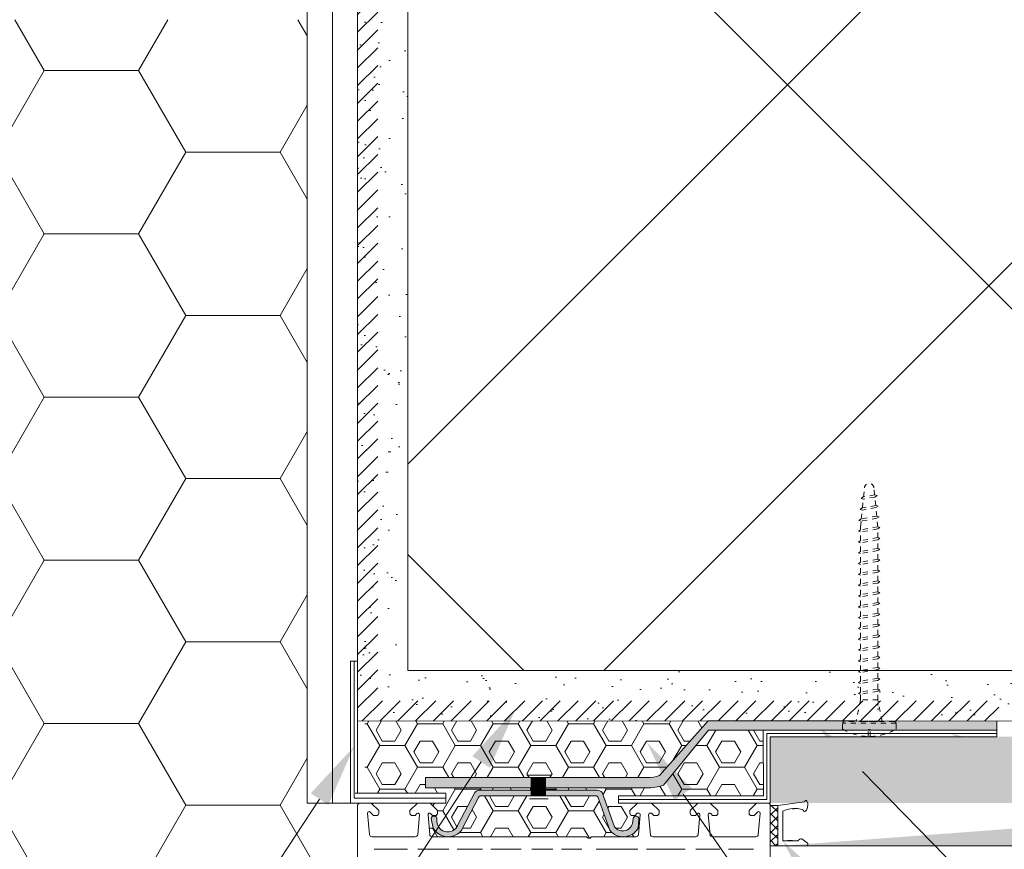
# Model space of a CAD drawing. Header units: millimetres. Extents: x -206567 to 17111, y -22400 to 134443.
# Tile 7 of 22: x -204775 to -204580, y 60092 to 60257. Entities that reach past the tile are written whole.
import ezdxf
from ezdxf.xclip import XClip

# ---------------------------------------------------------------- set-up
doc = ezdxf.new("R2010")
doc.units = ezdxf.units.MM
doc.header["$MEASUREMENT"] = 0
doc.header["$XCLIPFRAME"] = 0
doc.linetypes.add('DASHED', pattern=[2, 1, -1])
doc.linetypes.add('Čárkovaná', pattern=[325, 200, -125])
for name, color, linetype in [('POHLED ZÁPADNÍ_1_DEK_Kotvení', 7, 'Continuous'), ('POHLED ZÁPADNÍ_1_DEK_KÓTY', 7, 'Continuous'), ('POHLED ZÁPADNÍ_1_DEK_Penetrace', 7, 'Continuous'), ('POHLED ZÁPADNÍ_1_DEK_Plechy', 7, 'Continuous'), ('POHLED ZÁPADNÍ_1_DEK_SLABA', 7, 'Continuous'), ('POHLED ZÁPADNÍ_1_DEK_Spojeni', 7, 'Continuous'), ('POHLED ZÁPADNÍ_1_DEK_Textilie', 7, 'Continuous'), ('POHLED ZÁPADNÍ_1_DEK_WinDEK', 7, 'Continuous'), ('POHLED ZÁPADNÍ_1_DEK_ŠRAFY', 7, 'Continuous')]:
    doc.layers.add(name, color=color, linetype=linetype)
doc.linetypes.add('LEPENÍ', pattern='A,0,[2,Detail č.3 ŘEZ OKNEM - NADPRAŽÍ1.Shx,S=0.060476,R=0,X=0,Y=0],-7.62,0', length=7.62)
pattern_1 = [(232.5, (-356701.6124, 36344.685), (-9.63411885, 0.3149668), [0, -7.6, 0, -8.5, 0, -8.125]), (262.5, (-356701.612, 36344.685), (14.1107303, 8.8488835), [0, -4.1, 0, -6.85, 0, -2.625]), (302.5, (-356701.612, 36350.835), (0.02829527, 15.5707093), [0, -2.5, 0, -9, 0, -11.75]), (312.5, (-356701.612, 36350.835), (4.3883778, 15.030633), [0, -1.25, 0, -5.9, 0, -6.75])]

# ---------------------------------------------------------------- blocks, each defined once
blk = doc.blocks.new('Kresba_1_1', base_point=(-208410.27, 58942.63))
at = {"layer": 'POHLED ZÁPADNÍ_1_DEK_KÓTY', "linetype": 'Continuous', "lineweight": 18}
for points in [[(-204685.27, 60110.62), (-204681.78, 60108.34), (-204676.68, 60119.94)], [(-204609.18, 60106.12), (-204606.2, 60109.03), (-204616.43, 60116.51)], [(-204579.46, 60108.43), (-204577.87, 60112.28), (-204590.22, 60115.12)], [(-204717.37, 60103.24), (-204713.88, 60100.95), (-204708.76, 60112.54)], [(-204645.09, 60101.87), (-204641.67, 60104.25), (-204650.53, 60113.31)], [(-204617.57, 60082.64), (-204614.28, 60085.19), (-204623.57, 60093.8)]]:
    blk.add_hatch(color=6, dxfattribs=at).paths.add_polyline_path(points)
at = {"layer": 'POHLED ZÁPADNÍ_1_DEK_Penetrace', "linetype": 'Continuous', "lineweight": 18}
h = blk.add_hatch(dxfattribs=at)
h.set_pattern_fill('ANSI31_0001', color=22, style=0, pattern_type=2)
h.set_pattern_definition([(225, (-180772.3696, 208994.6474), (-1.767766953, 1.767766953), [])])
h.paths.add_polyline_path([(-204708.07, 60342.37), (-204708.07, 60117.65), (-204581.2, 60117.65), (-204580.4, 60121.64), (-204704.07, 60121.65), (-204704.07, 60342.37)])
at = {"layer": 'POHLED ZÁPADNÍ_1_DEK_Plechy', "linetype": 'Continuous', "lineweight": 18}
for points in [[(-204670.72, 60106.36), (-204670.72, 60104.31), (-204650.6, 60104.31, 0.082878), (-204647.26, 60104.86), (-204638.36, 60115.81), (-204611.34, 60115.8, -0.00946), (-204611.68, 60115.99), (-204611.68, 60117.17, -0.414214), (-204611.32, 60117.52), (-204608.97, 60117.52), (-204608.94, 60117.65), (-204638.4, 60117.65), (-204648.09, 60106.75, -0.082878), (-204650.42, 60106.36)], [(-204611.32, 60117.52, 0.414214), (-204611.68, 60117.17), (-204601.05, 60117.17, 0.414214), (-204601.4, 60117.52)], [(-204601.05, 60116.03), (-204601.05, 60117.17), (-204611.68, 60117.17), (-204611.68, 60115.99, 0.00946), (-204611.34, 60115.8), (-204606.62, 60115.8), (-204606.62, 60115.92), (-204606.17, 60115.92), (-204606.17, 60115.8), (-204601.46, 60115.8, 0.011472)], [(-204581.05, 60115.79), (-204581.05, 60117.61), (-204603.83, 60117.65), (-204603.81, 60117.52), (-204601.4, 60117.52, -0.414214), (-204601.05, 60117.17), (-204601.05, 60116.03, -0.011472), (-204601.46, 60115.8)], [(-204673.56, 60106.36), (-204694.57, 60106.36), (-204694.57, 60104.31), (-204673.56, 60104.31)], [(-204673.56, 60104.31), (-204672.14, 60104.31), (-204672.14, 60106.36), (-204673.56, 60106.36)], [(-204672.14, 60104.31), (-204670.72, 60104.31), (-204670.72, 60106.36), (-204672.14, 60106.36)], [(-204683.84, 60103.85, 0.211236), (-204684.79, 60103.39), (-204688.14, 60096.94, -0.887449), (-204692.3, 60098.07, 1), (-204693.45, 60098.22), (-204693.03, 60096.31, 0.531729), (-204687.39, 60095.94), (-204683.97, 60102.56), (-204683.69, 60102.72), (-204673.56, 60102.72), (-204673.56, 60103.85)], [(-204672.14, 60104.31), (-204673.56, 60104.31), (-204673.56, 60103.85), (-204672.14, 60103.85)], [(-204672.14, 60102.72), (-204672.14, 60103.85), (-204673.56, 60103.85), (-204673.56, 60102.72)], [(-204670.72, 60104.31), (-204672.14, 60104.31), (-204672.14, 60103.85), (-204670.72, 60103.85)], [(-204672.14, 60103.85), (-204672.14, 60102.72), (-204670.72, 60102.72), (-204670.72, 60103.85)], [(-204657.94, 60095.91, 0.527728), (-204652.32, 60096.31), (-204652.18, 60098, 0.95419), (-204653.29, 60098.28), (-204653.34, 60097.63, -0.6951), (-204657.03, 60096.58), (-204659.48, 60103.4, 0.213571), (-204660.44, 60103.85), (-204670.72, 60103.85), (-204670.72, 60102.72), (-204660.59, 60102.72, -0.212782), (-204660.3, 60102.56)]]:
    blk.add_hatch(color=5, dxfattribs=at).paths.add_polyline_path(points)
at = {"layer": 'POHLED ZÁPADNÍ_1_DEK_ŠRAFY', "linetype": 'Continuous', "lineweight": 18}
h = blk.add_hatch(dxfattribs=at)
h.set_pattern_fill('ZDIVO2_0001', color=3, style=0, pattern_type=2)
h.set_pattern_definition([(45, (-356701.61, 36598.4), (-124.4508, 124.4508), []), (45, (-356621.61, 36598.4), (-124.4508, 124.4508), []), (135, (-356701.61, 36598.4), (124.4508, 124.4508), []), (135, (-356621.61, 36598.4), (124.4508, 124.4508), [])])
h.paths.add_polyline_path([(-204698.07, 60127.65), (-204498.7, 60127.65), (-204498.57, 60127.67), (-204498.57, 60129.39), (-204499, 60129.53), (-204498.57, 60129.82), (-204498.57, 60131.55), (-204499, 60131.68), (-204498.57, 60131.98), (-204498.57, 60133.7), (-204499, 60133.84), (-204498.57, 60134.13), (-204498.57, 60135.85), (-204499, 60135.99), (-204498.57, 60136.28), (-204498.57, 60138), (-204499, 60138.14), (-204498.57, 60138.43), (-204498.57, 60140.15), (-204499, 60140.29), (-204498.57, 60140.58), (-204498.57, 60142.3), (-204499, 60142.44), (-204498.57, 60142.73), (-204498.57, 60144.45), (-204499, 60144.59), (-204498.57, 60144.89), (-204498.57, 60146.61), (-204499, 60146.75), (-204498.57, 60147.04), (-204498.57, 60148.76), (-204499, 60148.9), (-204498.57, 60149.19), (-204498.57, 60150.91), (-204499, 60151.05), (-204498.57, 60151.34), (-204498.57, 60153.06), (-204499, 60153.2), (-204498.57, 60153.49), (-204498.57, 60155.21), (-204499, 60155.35), (-204498.57, 60155.64), (-204498.57, 60156.25), (-204498.45, 60157.38), (-204498.89, 60157.52), (-204498.45, 60157.81), (-204498.41, 60157.82), (-204498.24, 60159.57), (-204498.67, 60159.71), (-204498.24, 60160), (-204498.19, 60160.01), (-204498.02, 60161.76), (-204498.45, 60161.9), (-204498.02, 60162.19), (-204497.97, 60162.2), (-204497.79, 60164, -0.904988), (-204495.9, 60164), (-204495.76, 60162.6), (-204495.72, 60162.6), (-204495.29, 60162.46), (-204495.72, 60162.17), (-204495.55, 60160.48), (-204495.51, 60160.49), (-204495.08, 60160.35), (-204495.51, 60160.06), (-204495.34, 60158.36), (-204495.29, 60158.37), (-204494.86, 60158.23), (-204495.29, 60157.94), (-204495.13, 60156.25), (-204494.7, 60156.11), (-204495.13, 60155.82), (-204495.13, 60154.1), (-204494.7, 60153.96), (-204495.13, 60153.67), (-204495.13, 60151.95), (-204494.7, 60151.81), (-204495.13, 60151.52), (-204495.13, 60149.8), (-204494.7, 60149.66), (-204495.13, 60149.36), (-204495.13, 60147.64), (-204494.7, 60147.5), (-204495.13, 60147.21), (-204495.13, 60145.49), (-204494.7, 60145.35), (-204495.13, 60145.06), (-204495.13, 60143.34), (-204494.7, 60143.2), (-204495.13, 60142.91), (-204495.13, 60141.19), (-204494.7, 60141.05), (-204495.13, 60140.76), (-204495.13, 60139.04), (-204494.7, 60138.9), (-204495.13, 60138.61), (-204495.13, 60136.89), (-204494.7, 60136.75), (-204495.13, 60136.46), (-204495.13, 60134.73), (-204494.7, 60134.6), (-204495.13, 60134.3), (-204495.13, 60132.58), (-204494.7, 60132.44), (-204495.13, 60132.15), (-204495.13, 60130.43), (-204494.7, 60130.29), (-204495.13, 60130), (-204495.13, 60128.28), (-204494.7, 60128.14), (-204495.13, 60127.85), (-204495.13, 60127.65), (-204398.07, 60127.65), (-204398.07, 60562.2), (-204698.07, 60562.2), (-204698.07, 60433.42), (-204621.3, 60433.42, -0.146838), (-204617.73, 60431.99), (-204617.73, 60423.41, -0.146838), (-204621.3, 60421.98), (-204698.07, 60421.98)])
h = blk.add_hatch(dxfattribs=at)
h.set_pattern_fill('AR_SAND_0001', color=3, style=0, pattern_type=2)
h.set_pattern_definition(pattern_1)
h.paths.add_polyline_path([(-204626.07, 60114.48), (-204626.07, 60101.31), (-204517.02, 60101.31, -0.414214), (-204516.52, 60100.8), (-204623.57, 60092.8), (-204388.07, 60092.8), (-204388.07, 60562.01), (-204398.07, 60562.01), (-204398.09, 60117.47), (-204471.51, 60117.61), (-204471.51, 60114.47)])
h = blk.add_hatch(dxfattribs=at)
h.set_pattern_fill('EPS_0001', color=3, style=0, pattern_type=2)
h.set_pattern_definition([(0, (-356701.612, 36344.685), (28.125, 16.2379762), [18.75, -37.5]), (120, (-356701.612, 36344.685), (-28.125, 16.2379764), [18.75, -37.5]), (60, (-356701.612, 36344.685), (6e-08, 32.4759526), [0, -37.5, 18.75, 0, 0, 0])])
h.paths.add_polyline_path([(-204878.07, 60072.03), (-204765.16, 60072.04), (-204712.91, 60072.05), (-204712.91, 60084.12, -0.414214), (-204712.71, 60084.32), (-204708.06, 60084.32), (-204708.06, 60100.8, -0.348258), (-204707.68, 60101.29), (-204709.96, 60101.28), (-204718.07, 60101.28), (-204718.07, 60257.1), (-204878.07, 60257.1)])
h = blk.add_hatch(dxfattribs=at)
h.set_pattern_fill('AR_SAND_0001', color=3, style=0, pattern_type=2)
h.set_pattern_definition(pattern_1)
h.paths.add_polyline_path([(-204698.07, 60257.1), (-204708.07, 60257.1), (-204708.07, 60117.65), (-204499.4, 60117.65), (-204498.57, 60121.83), (-204498.57, 60122.94), (-204499, 60123.08), (-204498.57, 60123.37), (-204498.57, 60125.09), (-204499, 60125.23), (-204498.57, 60125.52), (-204498.57, 60127.24), (-204499, 60127.38), (-204498.57, 60127.67), (-204498.7, 60127.65), (-204698.07, 60127.65)])
h = blk.add_hatch(dxfattribs=at)
h.set_pattern_fill('PUR_0001', color=3, style=0, pattern_type=2)
h.set_pattern_definition([(0, (-356810.6534, 36345.553), (0, 4.330127), [2.5, -5]), (120, (-356810.6534, 36345.553), (3.74999998, 2.1650635), [2.5, -5]), (60, (-356808.1534, 36345.553), (-3.74999998, 2.1650635), [2.5, -5]), (0, (-356811.1534, 36344.685), (7.5, 4.330127), [5, -10]), (120, (-356811.1534, 36344.685), (-7.49999998, 4.33012703), [5, -10]), (60, (-356811.1534, 36344.685), (2e-08, 8.66025403), [0, -10, 5, 0, 0, 0])])
h.paths.add_polyline_path([(-204706.65, 60117.65), (-204706.65, 60103.25), (-204690.55, 60103.25), (-204690.55, 60101.3), (-204693.66, 60101.3), (-204692.16, 60099.8), (-204692.16, 60099.3, -0.414214), (-204692.66, 60098.8), (-204693.06, 60098.8, -0.198912), (-204693.2, 60098.86), (-204693.56, 60099.21, 0.700208), (-204694.07, 60098.97), (-204693.72, 60095.06, 0.388879), (-204693.23, 60094.6), (-204662.78, 60094.6, -0.201513), (-204662.42, 60094.45, 0.420084), (-204661.71, 60094.45, -0.201513), (-204661.35, 60094.6), (-204652.75, 60094.6, 0.388879), (-204652.25, 60095.06), (-204651.91, 60098.97, 0.440011), (-204652.21, 60099.3), (-204652.4, 60099.3, 0.198912), (-204652.54, 60099.24), (-204652.93, 60098.86, -0.198912), (-204653.07, 60098.8), (-204653.46, 60098.8, -0.414214), (-204653.96, 60099.3), (-204653.96, 60099.8), (-204652.46, 60101.3), (-204656.21, 60101.3), (-204656.21, 60102.71), (-204627.39, 60102.71), (-204627.42, 60115.81), (-204638.36, 60115.81), (-204647.26, 60104.86, -0.082878), (-204650.6, 60104.31), (-204670.72, 60104.31), (-204670.72, 60103.85), (-204660.44, 60103.85, -0.213571), (-204659.48, 60103.4), (-204657.03, 60096.58, 0.6951), (-204653.34, 60097.63), (-204653.29, 60098.28, -0.95419), (-204652.18, 60098), (-204652.32, 60096.31, -0.527728), (-204657.94, 60095.91), (-204660.3, 60102.56, 0.212782), (-204660.59, 60102.72), (-204683.69, 60102.72), (-204683.97, 60102.56), (-204687.39, 60095.94, -0.531729), (-204693.03, 60096.31), (-204693.45, 60098.22, -1), (-204692.3, 60098.07, 0.887449), (-204688.14, 60096.94), (-204684.79, 60103.39, -0.211236), (-204683.84, 60103.85), (-204673.56, 60103.85), (-204673.56, 60104.31), (-204694.57, 60104.31), (-204694.57, 60106.36), (-204650.42, 60106.36, 0.082878), (-204648.09, 60106.75), (-204638.4, 60117.65)])
at = {"layer": 'POHLED ZÁPADNÍ_1_DEK_Kotvení', "color": 41, "linetype": 'DASHED', "lineweight": 18}
for p, q in [((-204607.51, 60162.2), (-204607.33, 60164)), ((-204605.3, 60162.6), (-204605.44, 60164)), ((-204607.99, 60161.9), (-204607.56, 60162.19)), ((-204607.56, 60161.76), (-204607.99, 60161.9)), ((-204607.73, 60160.01), (-204607.56, 60161.76)), ((-204605.26, 60162.6), (-204607.56, 60162.19)), ((-204605.26, 60162.17), (-204607.56, 60161.76)), ((-204604.83, 60162.46), (-204605.26, 60162.6)), ((-204605.26, 60162.17), (-204604.83, 60162.46)), ((-204605.09, 60160.48), (-204605.26, 60162.17)), ((-204608.21, 60159.71), (-204607.78, 60160)), ((-204607.78, 60159.57), (-204608.21, 60159.71)), ((-204607.95, 60157.82), (-204607.78, 60159.57)), ((-204605.05, 60160.49), (-204607.78, 60160)), ((-204605.05, 60160.06), (-204607.78, 60159.57)), ((-204604.62, 60160.35), (-204605.05, 60160.49)), ((-204605.05, 60160.06), (-204604.62, 60160.35)), ((-204604.88, 60158.36), (-204605.05, 60160.06)), ((-204608.43, 60157.52), (-204608, 60157.81)), ((-204608, 60157.38), (-204608.43, 60157.52)), ((-204604.84, 60158.37), (-204608, 60157.81)), ((-204604.84, 60157.94), (-204608, 60157.38)), ((-204604.41, 60158.23), (-204604.84, 60158.37)), ((-204604.84, 60157.94), (-204604.41, 60158.23)), ((-204604.67, 60156.25), (-204604.84, 60157.94)), ((-204608.54, 60155.35), (-204608.11, 60155.64)), ((-204608.11, 60156.25), (-204608, 60157.38)), ((-204604.67, 60156.25), (-204608.11, 60155.64)), ((-204608.11, 60155.64), (-204608.11, 60156.25)), ((-204604.67, 60155.82), (-204608.11, 60155.21)), ((-204604.24, 60156.11), (-204604.67, 60156.25)), ((-204604.67, 60155.82), (-204604.24, 60156.11)), ((-204604.67, 60154.1), (-204604.67, 60155.82)), ((-204604.67, 60154.1), (-204604.67, 60155.82)), ((-204608.11, 60155.21), (-204608.54, 60155.35)), ((-204608.11, 60153.49), (-204608.11, 60155.21)), ((-204608.11, 60153.49), (-204608.11, 60155.21)), ((-204604.67, 60154.1), (-204608.11, 60153.49)), ((-204604.67, 60153.67), (-204608.11, 60153.06)), ((-204604.24, 60153.96), (-204604.67, 60154.1)), ((-204604.67, 60153.67), (-204604.24, 60153.96)), ((-204604.67, 60151.95), (-204604.67, 60153.67)), ((-204604.67, 60151.95), (-204604.67, 60153.67)), ((-204608.54, 60153.2), (-204608.11, 60153.49)), ((-204608.11, 60153.06), (-204608.54, 60153.2)), ((-204608.11, 60151.34), (-204608.11, 60153.06)), ((-204608.11, 60151.34), (-204608.11, 60153.06)), ((-204604.67, 60151.95), (-204608.11, 60151.34)), ((-204604.24, 60151.81), (-204604.67, 60151.95)), ((-204604.67, 60151.52), (-204604.24, 60151.81)), ((-204608.54, 60151.05), (-204608.11, 60151.34)), ((-204608.11, 60150.91), (-204608.54, 60151.05)), ((-204604.67, 60151.52), (-204608.11, 60150.91)), ((-204608.11, 60149.19), (-204608.11, 60150.91)), ((-204604.67, 60149.8), (-204608.11, 60149.19)), ((-204604.67, 60149.8), (-204604.67, 60151.52)), ((-204604.24, 60149.66), (-204604.67, 60149.8)), ((-204604.67, 60149.36), (-204604.24, 60149.66)), ((-204608.54, 60148.9), (-204608.11, 60149.19)), ((-204608.11, 60148.76), (-204608.54, 60148.9)), ((-204604.67, 60149.36), (-204608.11, 60148.76)), ((-204608.11, 60147.04), (-204608.11, 60148.76)), ((-204604.67, 60147.64), (-204604.67, 60149.36)), ((-204608.54, 60146.75), (-204608.11, 60147.04)), ((-204608.11, 60146.61), (-204608.54, 60146.75)), ((-204604.67, 60147.64), (-204608.11, 60147.04)), ((-204604.67, 60147.21), (-204608.11, 60146.61)), ((-204608.11, 60144.89), (-204608.11, 60146.61)), ((-204604.24, 60147.5), (-204604.67, 60147.64)), ((-204604.67, 60147.21), (-204604.24, 60147.5)), ((-204604.67, 60145.49), (-204604.67, 60147.21)), ((-204608.54, 60144.59), (-204608.11, 60144.89)), ((-204608.11, 60144.45), (-204608.54, 60144.59)), ((-204604.67, 60145.49), (-204608.11, 60144.89)), ((-204604.67, 60145.06), (-204608.11, 60144.45)), ((-204608.11, 60142.73), (-204608.11, 60144.45)), ((-204604.24, 60145.35), (-204604.67, 60145.49)), ((-204604.67, 60145.06), (-204604.24, 60145.35)), ((-204604.67, 60143.34), (-204604.67, 60145.06)), ((-204608.54, 60142.44), (-204608.11, 60142.73)), ((-204608.11, 60142.3), (-204608.54, 60142.44)), ((-204604.67, 60143.34), (-204608.11, 60142.73)), ((-204604.67, 60142.91), (-204608.11, 60142.3)), ((-204608.11, 60140.58), (-204608.11, 60142.3)), ((-204604.24, 60143.2), (-204604.67, 60143.34)), ((-204604.67, 60142.91), (-204604.24, 60143.2)), ((-204604.67, 60141.19), (-204604.67, 60142.91)), ((-204608.54, 60140.29), (-204608.11, 60140.58)), ((-204608.11, 60140.15), (-204608.54, 60140.29)), ((-204604.67, 60141.19), (-204608.11, 60140.58)), ((-204604.67, 60140.76), (-204608.11, 60140.15)), ((-204608.11, 60138.43), (-204608.11, 60140.15)), ((-204604.24, 60141.05), (-204604.67, 60141.19)), ((-204604.67, 60140.76), (-204604.24, 60141.05)), ((-204604.67, 60139.04), (-204604.67, 60140.76)), ((-204608.54, 60138.14), (-204608.11, 60138.43)), ((-204608.11, 60138), (-204608.54, 60138.14)), ((-204604.67, 60139.04), (-204608.11, 60138.43)), ((-204604.67, 60138.61), (-204608.11, 60138)), ((-204608.11, 60136.28), (-204608.11, 60138)), ((-204604.24, 60138.9), (-204604.67, 60139.04)), ((-204604.67, 60138.61), (-204604.24, 60138.9)), ((-204604.67, 60136.89), (-204604.67, 60138.61)), ((-204608.54, 60135.99), (-204608.11, 60136.28)), ((-204608.11, 60135.85), (-204608.54, 60135.99)), ((-204604.67, 60136.89), (-204608.11, 60136.28)), ((-204604.67, 60136.46), (-204608.11, 60135.85)), ((-204604.24, 60136.75), (-204604.67, 60136.89)), ((-204604.67, 60136.46), (-204604.24, 60136.75)), ((-204604.67, 60134.73), (-204604.67, 60136.46)), ((-204608.54, 60133.84), (-204608.11, 60134.13)), ((-204608.11, 60134.13), (-204608.11, 60135.85)), ((-204604.67, 60134.73), (-204608.11, 60134.13)), ((-204604.67, 60134.3), (-204608.11, 60133.7)), ((-204604.24, 60134.6), (-204604.67, 60134.73)), ((-204604.67, 60134.3), (-204604.24, 60134.6)), ((-204604.67, 60132.58), (-204604.67, 60134.3)), ((-204608.11, 60133.7), (-204608.54, 60133.84)), ((-204608.11, 60131.98), (-204608.11, 60133.7)), ((-204604.67, 60132.58), (-204608.11, 60131.98)), ((-204604.67, 60132.15), (-204608.11, 60131.55)), ((-204604.24, 60132.44), (-204604.67, 60132.58)), ((-204604.67, 60132.15), (-204604.24, 60132.44)), ((-204604.67, 60130.43), (-204604.67, 60132.15)), ((-204608.54, 60131.68), (-204608.11, 60131.98)), ((-204608.11, 60131.55), (-204608.54, 60131.68)), ((-204608.11, 60129.82), (-204608.11, 60131.55)), ((-204604.67, 60130.43), (-204608.11, 60129.82)), ((-204604.24, 60130.29), (-204604.67, 60130.43)), ((-204604.67, 60130), (-204604.24, 60130.29)), ((-204608.54, 60129.53), (-204608.11, 60129.82)), ((-204608.11, 60129.39), (-204608.54, 60129.53)), ((-204604.67, 60130), (-204608.11, 60129.39)), ((-204608.11, 60127.67), (-204608.11, 60129.39)), ((-204604.67, 60128.28), (-204608.11, 60127.67)), ((-204604.67, 60128.28), (-204604.67, 60130)), ((-204604.24, 60128.14), (-204604.67, 60128.28)), ((-204604.67, 60127.85), (-204604.24, 60128.14)), ((-204608.54, 60127.38), (-204608.11, 60127.67)), ((-204608.11, 60127.24), (-204608.54, 60127.38)), ((-204604.67, 60127.85), (-204608.11, 60127.24)), ((-204608.11, 60125.52), (-204608.11, 60127.24)), ((-204604.67, 60126.13), (-204604.67, 60127.85)), ((-204608.54, 60125.23), (-204608.11, 60125.52)), ((-204608.11, 60125.09), (-204608.54, 60125.23)), ((-204604.67, 60126.13), (-204608.11, 60125.52)), ((-204604.67, 60125.7), (-204608.11, 60125.09)), ((-204608.11, 60123.37), (-204608.11, 60125.09)), ((-204604.24, 60125.99), (-204604.67, 60126.13)), ((-204604.67, 60125.7), (-204604.24, 60125.99)), ((-204604.67, 60123.98), (-204604.67, 60125.7)), ((-204608.54, 60123.08), (-204608.11, 60123.37)), ((-204608.54, 60123.08), (-204608.11, 60123.37)), ((-204608.11, 60122.94), (-204608.54, 60123.08)), ((-204608.11, 60122.94), (-204608.54, 60123.08)), ((-204604.67, 60123.98), (-204608.11, 60123.37)), ((-204604.67, 60123.98), (-204608.11, 60123.37)), ((-204604.67, 60123.55), (-204608.11, 60122.94)), ((-204604.67, 60123.55), (-204608.11, 60122.94)), ((-204608.11, 60121.83), (-204608.11, 60122.94)), ((-204604.24, 60123.84), (-204604.67, 60123.98)), ((-204604.24, 60123.84), (-204604.67, 60123.98)), ((-204604.67, 60123.55), (-204604.24, 60123.84)), ((-204604.67, 60123.55), (-204604.24, 60123.84)), ((-204604.67, 60121.83), (-204604.67, 60123.55)), ((-204608.11, 60121.83), (-204608.97, 60117.52)), ((-204604.67, 60121.83), (-204608.11, 60121.83)), ((-204603.81, 60117.52), (-204604.67, 60121.83)), ((-204601.05, 60117.17), (-204611.68, 60117.17)), ((-204611.68, 60115.99), (-204611.68, 60117.17)), ((-204601.4, 60117.52), (-204611.32, 60117.52)), ((-204604.57, 60117.52), (-204608.19, 60117.52)), ((-204601.05, 60116.03), (-204601.05, 60117.17)), ((-204606.62, 60114.54), (-204606.62, 60115.92)), ((-204606.62, 60115.92), (-204606.17, 60115.92)), ((-204606.17, 60114.54), (-204606.17, 60115.92))]:
    blk.add_line(p, q, dxfattribs=at)
for centre, radius, start, end in [((-204606.39, 60163.91), 0.951, 5.7106, 174.2894), ((-204611.32, 60117.17), 0.354, 90, 180), ((-204601.4, 60117.17), 0.354, 0, 90), ((-204606.39, 60124.85), 10.31, 239.1747, 268.7719), ((-204606.39, 60124.85), 10.31, 271.2281, 301.2421)]:
    blk.add_arc(centre, radius, start, end, dxfattribs=at)
at = {"layer": 'POHLED ZÁPADNÍ_1_DEK_KÓTY', "color": 6, "linetype": 'Continuous', "lineweight": 18}
for p, q in [((-204683.53, 60109.48), (-204858.27, 59842.34)), ((-204607.69, 60107.57), (-204518.03, 60015.91)), ((-204643.38, 60103.06), (-204503.39, 59902.31)), ((-204715.62, 60102.09), (-204854.49, 59890.94))]:
    blk.add_line(p, q, dxfattribs=at)
at = {"layer": 'POHLED ZÁPADNÍ_1_DEK_Plechy', "color": 5, "linetype": 'Continuous', "lineweight": 18}
for p, q in [((-204648.08, 60106.75), (-204638.39, 60117.65)), ((-204648.08, 60106.75), (-204638.39, 60117.65)), ((-204638.41, 60117.65), (-204608.95, 60117.65)), ((-204581.05, 60115.79), (-204581.05, 60117.65)), ((-204647.25, 60104.86), (-204638.35, 60115.81)), ((-204638.36, 60115.81), (-204581.05, 60115.79)), ((-204638.36, 60115.81), (-204581.05, 60115.79)), ((-204694.57, 60106.36), (-204694.57, 60104.31)), ((-204650.42, 60106.36), (-204694.57, 60106.36)), ((-204673.56, 60102.72), (-204673.56, 60106.36)), ((-204672.14, 60102.72), (-204672.14, 60106.36)), ((-204670.72, 60102.72), (-204670.72, 60106.36)), ((-204694.57, 60104.31), (-204650.6, 60104.31)), ((-204688.14, 60096.94), (-204684.79, 60103.39)), ((-204683.97, 60102.56), (-204683.69, 60102.72)), ((-204683.84, 60103.85), (-204660.44, 60103.85)), ((-204683.69, 60102.72), (-204660.59, 60102.72)), ((-204657.03, 60096.58), (-204659.48, 60103.4)), ((-204687.39, 60095.94), (-204683.97, 60102.56)), ((-204657.94, 60095.91), (-204660.3, 60102.56)), ((-204693.45, 60098.22), (-204693.03, 60096.31)), ((-204653.29, 60098.28), (-204653.34, 60097.63)), ((-204652.18, 60098), (-204652.32, 60096.31))]:
    blk.add_line(p, q, dxfattribs=at)
at = {"layer": 'POHLED ZÁPADNÍ_1_DEK_Plechy', "color": 5, "linetype": 'Continuous', "lineweight": 18, "flags": 128}
for points in [[(-204674.45, 60106.87), (-204669.6, 60106.87)], [(-204673.88, 60102.13), (-204670.22, 60102.13)]]:
    blk.add_lwpolyline(points, dxfattribs=at)
at = {"layer": 'POHLED ZÁPADNÍ_1_DEK_Plechy', "color": 5, "linetype": 'Continuous', "lineweight": 18}
for centre, radius, start, end in [((-204650.42, 60113.55), 7.19, 270, 288.9509), ((-204650.6, 60114.57), 10.26, 270, 288.9509), ((-204683.8, 60102.54), 1.31, 91.543, 139.2534), ((-204660.62, 60102.32), 0.399, 37.364, 85.4134), ((-204660.46, 60102.56), 1.29, 40.6122, 88.8346), ((-204692.87, 60098.15), 0.579, 352.4319, 172.4319), ((-204690.15, 60097.75), 2.17, 171.623, 337.9727), ((-204655.38, 60097.79), 2.04, 216.2598, 355.4725), ((-204652.74, 60098.11), 0.573, 348.5376, 163.1662), ((-204690.07, 60098), 3.41, 210.2649, 322.2684), ((-204655.25, 60098), 3.41, 218.4477, 329.7351)]:
    blk.add_arc(centre, radius, start, end, dxfattribs=at)
at = {"layer": 'POHLED ZÁPADNÍ_1_DEK_SLABA', "color": 153, "linetype": 'Continuous', "lineweight": 18}
for p, q in [((-204718.07, 60423.79), (-204718.07, 60101.28)), ((-204708.07, 60117.65), (-204708.07, 60423.79)), ((-204698.07, 60423.79), (-204698.07, 60127.65)), ((-204709.47, 60129.49), (-204708.07, 60129.49)), ((-204709.47, 60101.28), (-204709.47, 60129.49)), ((-204708.07, 60129.49), (-204708.05, 60103.25)), ((-204698.07, 60127.65), (-204398.07, 60127.65)), ((-204708.07, 60117.65), (-204398.09, 60117.47)), ((-204627.4, 60102.7), (-204627.43, 60115.81)), ((-204626.07, 60114.48), (-204581.05, 60114.47)), ((-204626.07, 60101.3), (-204626.07, 60114.48)), ((-204581.05, 60114.47), (-204581.05, 60115.79)), ((-204708.54, 60103.25), (-204690.55, 60103.25)), ((-204690.55, 60103.25), (-204690.55, 60101.3)), ((-204656.22, 60102.71), (-204627.39, 60102.71)), ((-204656.21, 60101.3), (-204656.21, 60102.71)), ((-204718.07, 60101.28), (-204718.02, 60101.28)), ((-204718.07, 60101.28), (-204709.96, 60101.28)), ((-204695.85, 60101.3), (-204709.96, 60101.28)), ((-204695.6, 60101.3), (-204698.07, 60101.3)), ((-204690.55, 60101.3), (-204695.85, 60101.3)), ((-204656.21, 60101.3), (-204626.06, 60101.31)), ((-204656.21, 60101.3), (-204648.07, 60101.3)), ((-204626.06, 60100.8), (-204626.07, 60092.8)), ((-204624.57, 60100.8), (-204626.06, 60100.8)), ((-204624.57, 60100.8), (-204619.32, 60101.56)), ((-204624.57, 60100.8), (-204624.57, 60092.8)), ((-204619.23, 60101.67), (-204619.32, 60101.56)), ((-204619.13, 60101.75), (-204619.23, 60101.67)), ((-204619.03, 60101.78), (-204619.13, 60101.75)), ((-204618.94, 60101.78), (-204619.03, 60101.78)), ((-204618.85, 60101.73), (-204618.94, 60101.78)), ((-204618.77, 60101.65), (-204618.85, 60101.73)), ((-204618.7, 60101.53), (-204618.77, 60101.65)), ((-204618.65, 60101.38), (-204618.7, 60101.53)), ((-204618.61, 60101.21), (-204618.65, 60101.38)), ((-204618.62, 60100.6), (-204618.6, 60100.81)), ((-204618.6, 60101.02), (-204618.61, 60101.21)), ((-204618.6, 60100.81), (-204618.6, 60101.02)), ((-204623.57, 60099.67), (-204623.57, 60093.8)), ((-204621.68, 60100.21), (-204621.63, 60100.11)), ((-204621.57, 60100.22), (-204621.63, 60100.11)), ((-204621.48, 60100.22), (-204621.43, 60100.12)), ((-204621.38, 60100.23), (-204621.43, 60100.12)), ((-204621.29, 60100.23), (-204621.24, 60100.13)), ((-204621.18, 60100.23), (-204621.24, 60100.13)), ((-204619.56, 60099.99), (-204619.5, 60099.85)), ((-204619.5, 60099.85), (-204619.43, 60099.74)), ((-204619.43, 60099.74), (-204619.35, 60099.66)), ((-204619.35, 60099.66), (-204619.26, 60099.63)), ((-204619.26, 60099.63), (-204619.16, 60099.63)), ((-204619.16, 60099.63), (-204619.06, 60099.68)), ((-204619.06, 60099.68), (-204618.96, 60099.76)), ((-204618.96, 60099.76), (-204618.87, 60099.88)), ((-204618.87, 60099.88), (-204618.79, 60100.03)), ((-204618.79, 60100.03), (-204618.72, 60100.2)), ((-204618.72, 60100.2), (-204618.66, 60100.4)), ((-204618.66, 60100.4), (-204618.62, 60100.6)), ((-204623.57, 60093.8), (-204620.68, 60093.8)), ((-204622.53, 60093.8), (-204622.48, 60093.9)), ((-204622.43, 60093.8), (-204622.48, 60093.9)), ((-204622.33, 60093.8), (-204622.28, 60093.9)), ((-204622.23, 60093.8), (-204622.28, 60093.9)), ((-204622.13, 60093.8), (-204622.08, 60093.9)), ((-204622.03, 60093.8), (-204622.08, 60093.9)), ((-204621.93, 60093.8), (-204621.88, 60093.9)), ((-204621.83, 60093.8), (-204621.88, 60093.9)), ((-204621.73, 60093.8), (-204621.68, 60093.9)), ((-204621.63, 60093.8), (-204621.68, 60093.9)), ((-204620.49, 60093.87), (-204620.17, 60094.15)), ((-204619.8, 60094.17), (-204618.7, 60093.39)), ((-204618.57, 60093.15), (-204618.57, 60093.1)), ((-204624.57, 60092.8), (-204626.07, 60092.8)), ((-204626.07, 60092.8), (-204388.07, 60092.8)), ((-204618.87, 60092.8), (-204624.57, 60092.8))]:
    blk.add_line(p, q, dxfattribs=at)
at = {"layer": 'POHLED ZÁPADNÍ_1_DEK_SLABA', "color": 7, "linetype": 'Continuous', "lineweight": 18}
blk.add_line((-204695.6, 60101.3), (-204695.3, 60101.3), dxfattribs=at)
at = {"layer": 'POHLED ZÁPADNÍ_1_DEK_SLABA', "color": 153, "linetype": 'Continuous', "lineweight": 18}
for centre, radius, start, end in [((-204621.16, 60094.74), 5.49, 73.0254, 116.0671), ((-204620.68, 60094.1), 0.3, 270, 310.7557), ((-204619.97, 60093.92), 0.3, 54.8428, 130.7557), ((-204618.87, 60093.1), 0.3, 270, 0), ((-204618.87, 60093.15), 0.3, 0, 54.8428)]:
    blk.add_arc(centre, radius, start, end, dxfattribs=at)
at = {"layer": 'POHLED ZÁPADNÍ_1_DEK_Spojeni', "color": 6, "linetype": 'LEPENÍ', "lineweight": 18}
blk.add_line((-204713.07, 60101.28), (-204713.07, 60423.79), dxfattribs=at)
at = {"layer": 'POHLED ZÁPADNÍ_1_DEK_Textilie', "color": 1, "linetype": 'Čárkovaná', "lineweight": 18, "flags": 128}
for points in [[(-204690.55, 60102.3), (-204708.75, 60102.28), (-204708.77, 60129.49)], [(-204656.21, 60102.01), (-204626.73, 60102.04), (-204626.73, 60115.13), (-204581.05, 60115.12)]]:
    blk.add_lwpolyline(points, dxfattribs=at)
at = {"layer": 'POHLED ZÁPADNÍ_1_DEK_WinDEK', "color": 7, "linetype": 'Continuous', "lineweight": 18}
for p, q in [((-204708.06, 60101.3), (-204708.01, 60101.3)), ((-204708.06, 60035.43), (-204708.06, 60100.8)), ((-204707.56, 60101.3), (-204705.36, 60101.3)), ((-204705.36, 60101.3), (-204703.86, 60099.8)), ((-204697.66, 60099.8), (-204696.16, 60101.3)), ((-204696.16, 60101.3), (-204693.66, 60101.3)), ((-204693.66, 60101.3), (-204692.16, 60099.8)), ((-204653.96, 60099.8), (-204652.46, 60101.3)), ((-204652.46, 60101.3), (-204649.66, 60101.3)), ((-204649.66, 60101.3), (-204648.16, 60099.8)), ((-204641.96, 60099.8), (-204640.46, 60101.3)), ((-204640.46, 60101.3), (-204637.96, 60101.3)), ((-204637.96, 60101.3), (-204636.46, 60099.8)), ((-204630.26, 60099.8), (-204628.76, 60101.3)), ((-204628.76, 60101.3), (-204626.56, 60101.3)), ((-204626.06, 60100.8), (-204626.06, 60054.05)), ((-204706.07, 60099.3), (-204705.69, 60095.06)), ((-204704.9, 60098.86), (-204705.55, 60099.51)), ((-204704.36, 60098.8), (-204704.76, 60098.8)), ((-204703.86, 60099.8), (-204703.86, 60099.3)), ((-204697.66, 60099.3), (-204697.66, 60099.8)), ((-204696.77, 60098.8), (-204697.16, 60098.8)), ((-204696.27, 60099.21), (-204696.63, 60098.86)), ((-204696.1, 60095.06), (-204695.76, 60098.97)), ((-204694.07, 60098.97), (-204693.72, 60095.06)), ((-204693.2, 60098.86), (-204693.56, 60099.21)), ((-204692.66, 60098.8), (-204693.06, 60098.8)), ((-204692.16, 60099.8), (-204692.16, 60099.3)), ((-204653.96, 60099.3), (-204653.96, 60099.8)), ((-204653.07, 60098.8), (-204653.46, 60098.8)), ((-204652.54, 60099.24), (-204652.93, 60098.86)), ((-204652.21, 60099.3), (-204652.4, 60099.3)), ((-204652.25, 60095.06), (-204651.91, 60098.97)), ((-204650.22, 60098.97), (-204649.87, 60095.06)), ((-204649.73, 60099.3), (-204649.92, 60099.3)), ((-204649.2, 60098.86), (-204649.59, 60099.24)), ((-204648.66, 60098.8), (-204649.06, 60098.8)), ((-204648.16, 60099.8), (-204648.16, 60099.3)), ((-204641.96, 60099.3), (-204641.96, 60099.8)), ((-204641.07, 60098.8), (-204641.46, 60098.8)), ((-204640.57, 60099.21), (-204640.93, 60098.86)), ((-204640.4, 60095.06), (-204640.06, 60098.97)), ((-204638.37, 60098.97), (-204638.02, 60095.06)), ((-204637.5, 60098.86), (-204637.86, 60099.21)), ((-204636.96, 60098.8), (-204637.36, 60098.8)), ((-204636.46, 60099.8), (-204636.46, 60099.3)), ((-204630.26, 60099.3), (-204630.26, 60099.8)), ((-204629.37, 60098.8), (-204629.76, 60098.8)), ((-204628.58, 60099.51), (-204629.23, 60098.86)), ((-204628.43, 60095.06), (-204628.06, 60099.3)), ((-204705.2, 60094.6), (-204696.6, 60094.6)), ((-204693.23, 60094.6), (-204662.78, 60094.6)), ((-204661.35, 60094.6), (-204652.75, 60094.6)), ((-204649.38, 60094.6), (-204640.9, 60094.6)), ((-204637.53, 60094.6), (-204628.93, 60094.6)), ((-204704.76, 60092.1), (-204698.16, 60092.1)), ((-204696.06, 60092.1), (-204689.96, 60092.1)), ((-204688.26, 60092.1), (-204683.26, 60092.1)), ((-204675.56, 60092.1), (-204681.56, 60092.1)), ((-204669.26, 60092.1), (-204673.46, 60092.1)), ((-204663.48, 60092.1), (-204667.56, 60092.1)), ((-204652.36, 60092.1), (-204660.65, 60092.1)), ((-204642.96, 60092.1), (-204650.66, 60092.1)), ((-204640.86, 60092.1), (-204636.06, 60092.1)), ((-204634.36, 60092.1), (-204629.36, 60092.1)), ((-204624.57, 60092.8), (-204624.77, 60092.8))]:
    blk.add_line(p, q, dxfattribs=at)
for centre, radius, start, end in [((-204707.56, 60100.8), 0.5, 90, 180), ((-204626.56, 60100.8), 0.5, 0, 90), ((-204705.76, 60099.3), 0.301, 45, 180), ((-204704.76, 60099), 0.2, 225, 270), ((-204704.36, 60099.3), 0.5, 270, 0), ((-204697.16, 60099.3), 0.5, 180, 270), ((-204696.77, 60099), 0.2, 270, 315), ((-204696.06, 60099), 0.3, 355, 135), ((-204693.77, 60099), 0.3, 45, 185), ((-204693.06, 60099), 0.2, 225, 270), ((-204692.66, 60099.3), 0.5, 270, 0), ((-204653.46, 60099.3), 0.5, 180, 270), ((-204653.07, 60099), 0.2, 270, 315), ((-204652.4, 60099.1), 0.2, 90, 135), ((-204652.21, 60099), 0.3, 355, 90), ((-204649.92, 60099), 0.3, 90, 185), ((-204649.73, 60099.1), 0.2, 45, 90), ((-204649.06, 60099), 0.2, 225, 270), ((-204648.66, 60099.3), 0.5, 270, 0), ((-204641.46, 60099.3), 0.5, 180, 270), ((-204641.07, 60099), 0.2, 270, 315), ((-204640.36, 60099), 0.3, 355, 135), ((-204638.07, 60099), 0.3, 45, 185), ((-204637.36, 60099), 0.2, 225, 270), ((-204636.96, 60099.3), 0.5, 270, 0), ((-204629.76, 60099.3), 0.5, 180, 270), ((-204629.37, 60099), 0.2, 270, 315), ((-204628.36, 60099.3), 0.301, 0, 135), ((-204705.2, 60095.1), 0.5, 185, 270), ((-204696.6, 60095.1), 0.5, 270, 355), ((-204693.23, 60095.1), 0.5, 185, 270), ((-204652.75, 60095.1), 0.5, 270, 355), ((-204649.38, 60095.1), 0.5, 185, 270), ((-204640.9, 60095.1), 0.5, 270, 355), ((-204637.53, 60095.1), 0.5, 185, 270), ((-204628.93, 60095.1), 0.5, 270, 355), ((-204662.78, 60094.1), 0.5, 44.427, 90), ((-204662.06, 60094.8), 0.5, 224.427, 315.573), ((-204661.35, 60094.1), 0.5, 90, 135.573)]:
    blk.add_arc(centre, radius, start, end, dxfattribs=at)
at = {"layer": 'POHLED ZÁPADNÍ_1_DEK_ŠRAFY', "color": 3, "linetype": 'Continuous', "lineweight": 18}
for p, q in [((-204626.06, 60100.64), (-204625.9, 60100.8)), ((-204625.84, 60100.8), (-204624.57, 60099.53)), ((-204626.07, 60098.87), (-204624.57, 60100.36)), ((-204626.07, 60099.26), (-204624.57, 60097.76)), ((-204626.07, 60097.1), (-204624.57, 60098.6)), ((-204626.07, 60097.49), (-204624.57, 60096)), ((-204626.07, 60095.33), (-204624.57, 60096.83)), ((-204626.07, 60095.73), (-204624.57, 60094.23)), ((-204626.07, 60093.56), (-204624.57, 60095.06)), ((-204626.07, 60093.96), (-204624.91, 60092.8)), ((-204625.07, 60092.8), (-204624.57, 60093.29))]:
    blk.add_line(p, q, dxfattribs=at)

msp = doc.modelspace()

# ---------------------------------------------------------------- block references
at = {"color": 9, "linetype": 'Continuous', "lineweight": 13}
ref = msp.add_blockref('Kresba_1_1', (-208410.27, 58942.63), dxfattribs=at)
XClip(ref).set_block_clipping_path([(-206567.14210569, 55861.3404148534), (-203471.9827919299, 63468.7317322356)])

doc.saveas('drawing.dxf')
